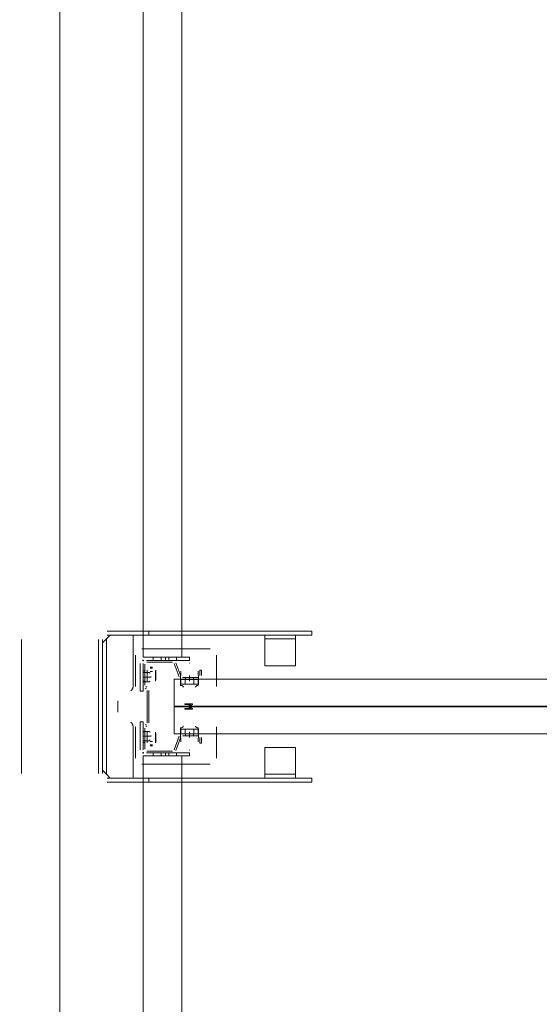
# Model space of a CAD drawing. Header units: millimetres. Extents: x -12989 to 357906, y -50379 to 30884.
# Tile 173 of 256: x 11864 to 12539, y 8204 to 9483. Entities that reach past the tile are written whole.
import ezdxf
from ezdxf.enums import TextEntityAlignment as Align

# ---------------------------------------------------------------- set-up
doc = ezdxf.new("R2010")
doc.units = ezdxf.units.MM
doc.header["$MEASUREMENT"] = 0
doc.linetypes.add('MITTE2', pattern=[112.5, 75, -12.5, 12.5, -12.5])
doc.layers.add('Nowe_A_WYM_ZEWNETRZNE', color=7, linetype='Continuous')
doc.layers.add('Nowe_Warstwa IFC.Import IFC', color=7, linetype='Continuous')
for name, color, linetype, lineweight in [('Nowe_A_WYM_ZEWNETRZNE_Nr_pióra__1', 7, 'Continuous', 13), ('Nowe_A_WYM_ZEWNETRZNE_Nr_pióra__45', 7, 'Continuous', 15), ('Nowe_A_WYM_ZEWNETRZNE_Nr_pióra__85', 7, 'Continuous', 13), ('Nowe_REGAŁY_Nr_pióra__18', 9, 'Continuous', 13), ('Nowe_Warstwa IFC.Import IFC_Nr_pióra__1', 7, 'Continuous', 13), ('Nowe_Warstwa IFC.Import IFC_Nr_pióra__4', 7, 'Continuous', 13)]:
    doc.layers.add(name, color=color, linetype=linetype, lineweight=lineweight)
doc.styles.add('STYL_AUTOMATYCZNY_2', font='arial.ttf')
doc.styles.add('STYL_AUTOMATYCZNY_3', font='arial.ttf')
doc.dimstyles.new('STYL_AUTOMATYCZNY__1', dxfattribs={"dimtxt": 139.999998, "dimasz": 71.25, "dimexe": 0.18, "dimexo": 0.0625, "dimgap": 0, "dimtad": 1, "dimtih": 1, "dimtoh": 1, "dimdec": 0, "dimlfac": 0.1, "dimzin": 0, "dimdsep": 46, "dimtxsty": 'STYL_AUTOMATYCZNY_3', "dimblk": 'ARROWHEAD_6', "dimblk1": 'ARROWHEAD_6', "dimblk2": 'ARROWHEAD_6', "dimcen": 0.09, "dimse1": 1, "dimse2": 1, "dimclrd": 7, "dimclre": 7, "dimclrt": 7, "dimadec": 0, "dimazin": 0, "dimtfac": 1, "dimtdec": 4, "dimtmove": 0, "dimatfit": 3, "dimfxl": 0, "dimtolj": 1, "dimtzin": 0, "dimarcsym": 0})
doc.dimstyles.new('STYL_AUTOMATYCZNY__2', dxfattribs={"dimtxt": 139.999998, "dimasz": 71.25, "dimexe": 0.18, "dimexo": 0.0625, "dimgap": 0, "dimtad": 1, "dimdec": 0, "dimlfac": 0.1, "dimzin": 0, "dimdsep": 46, "dimtxsty": 'STYL_AUTOMATYCZNY_3', "dimblk": 'ARROWHEAD_6', "dimblk1": 'ARROWHEAD_6', "dimblk2": 'ARROWHEAD_6', "dimcen": 0.09, "dimse1": 1, "dimse2": 1, "dimclrd": 7, "dimclre": 7, "dimclrt": 7, "dimadec": 0, "dimazin": 0, "dimtfac": 1, "dimtdec": 4, "dimtmove": 0, "dimatfit": 3, "dimfxl": 0, "dimtolj": 1, "dimtzin": 0, "dimarcsym": 0})

# ---------------------------------------------------------------- blocks, each defined once
blk = doc.blocks.new('Standardowy znacznik osi[102]_1', base_point=(11916.3, 17223.7))
at = {"layer": 'Nowe_Warstwa IFC.Import IFC_Nr_pióra__4', "color": 7, "linetype": 'Continuous', "lineweight": 13}
blk.add_line((11916.3, 17223.7), (11916.3, -2567.4), dxfattribs=at)
at = {"layer": 'Nowe_Warstwa IFC.Import IFC_Nr_pióra__1', "color": 7, "lineweight": 13, "style": 'STYL_AUTOMATYCZNY_2'}
for tag, p in [('AC_MarkerText_1_0', (11916.3, 17561.2)), ('AC_MarkerText_1_1', (11916.3, -2729.9))]:
    blk.add_attdef(tag, text='', height=175, rotation=360, dxfattribs=at).set_placement(p, align=Align.TOP_CENTER)
blk = doc.blocks.new('*D264')
at = {"layer": 'Nowe_A_WYM_ZEWNETRZNE_Nr_pióra__45', "color": 7, "linetype": 'Continuous', "lineweight": 15}
for p, q in [((5753.2, 15842.6), (5678.2, 15767.6)), ((36387.5, 15842.6), (36312.5, 15767.6))]:
    blk.add_line(p, q, dxfattribs=at)
at = {"layer": 'Nowe_A_WYM_ZEWNETRZNE_Nr_pióra__85', "color": 7, "linetype": 'Continuous', "lineweight": 13}
for p, q in [((5715.7, 15734.8), (5715.7, 15875.5)), ((36350, 15734.8), (36350, 15875.5)), ((5715.7, 15805.1), (36350, 15805.1))]:
    blk.add_line(p, q, dxfattribs=at)
at = {"layer": 'Nowe_A_WYM_ZEWNETRZNE_Nr_pióra__1', "color": 7, "lineweight": 13, "char_height": 140, "attachment_point": 7, "style": 'STYL_AUTOMATYCZNY_3'}
for s, insert in [('\\A1;{\\pql;\\fArial|b0|i0|c238|p0;\\W1.000000;3\xa0063}', (20685.9, 15833.1)), ('\\A1;{\\pql;\\fArial|b0|i0|c238|p0;\\W1.000000;15}', (36098.9, 15833.1))]:
    blk.add_mtext(s, dxfattribs=dict(at, insert=insert))
blk = doc.blocks.new('ARROWHEAD_6')
at = {"color": 0, "linetype": 'Continuous', "lineweight": 0}
for p, q in [((-0.5, -0.5), (0.5, 0.5)), ((0, 0), (-1, 0))]:
    blk.add_line(p, q, dxfattribs=at)
blk = doc.blocks.new('*D284')
at = {"layer": 'Nowe_A_WYM_ZEWNETRZNE_Nr_pióra__45', "color": 7, "linetype": 'Continuous', "lineweight": 15}
for p, q in [((5753.2, 13180.3), (5678.2, 13105.3)), ((36387.5, 13180.3), (36312.5, 13105.3))]:
    blk.add_line(p, q, dxfattribs=at)
at = {"layer": 'Nowe_A_WYM_ZEWNETRZNE_Nr_pióra__85', "color": 7, "linetype": 'Continuous', "lineweight": 13}
for p, q in [((5715.7, 13072.5), (5715.7, 13213.1)), ((36350, 13072.5), (36350, 13213.1)), ((5715.7, 13142.8), (36350, 13142.8))]:
    blk.add_line(p, q, dxfattribs=at)
at = {"layer": 'Nowe_A_WYM_ZEWNETRZNE_Nr_pióra__1', "color": 7, "lineweight": 13, "char_height": 140, "attachment_point": 7, "style": 'STYL_AUTOMATYCZNY_3'}
for s, insert in [('\\A1;{\\pql;\\fArial|b0|i0|c238|p0;\\W1.000000;3\xa0063}', (20685.9, 13170.8)), ('\\A1;{\\pql;\\fArial|b0|i0|c238|p0;\\W1.000000;15}', (36098.9, 13170.8))]:
    blk.add_mtext(s, dxfattribs=dict(at, insert=insert))
blk = doc.blocks.new('*D404')
at = {"layer": 'Nowe_A_WYM_ZEWNETRZNE_Nr_pióra__45', "color": 7, "linetype": 'Continuous', "lineweight": 15}
for p, q in [((1158.9, 14887.5), (1233.9, 14812.5)), ((1158.9, 7037.3), (1233.9, 6962.3))]:
    blk.add_line(p, q, dxfattribs=at)
at = {"layer": 'Nowe_A_WYM_ZEWNETRZNE_Nr_pióra__85', "color": 7, "linetype": 'Continuous', "lineweight": 13}
for p, q in [((1266.7, 14850), (1126.1, 14850)), ((1196.4, 6999.8), (1196.4, 14850)), ((1266.7, 6999.8), (1126.1, 6999.8))]:
    blk.add_line(p, q, dxfattribs=at)
at = {"layer": 'Nowe_A_WYM_ZEWNETRZNE_Nr_pióra__1', "color": 7, "lineweight": 13, "char_height": 140, "attachment_point": 7, "rotation": 90, "style": 'STYL_AUTOMATYCZNY_3'}
for s, insert in [('\\A1;{\\pql;\\fArial|b0|i0|c238|p0;\\W1.000000;15}', (1168.4, 14598.9)), ('\\A1;{\\pql;\\fArial|b0|i0|c238|p0;\\W1.000000;785}', (1168.4, 10658))]:
    blk.add_mtext(s, dxfattribs=dict(at, insert=insert))

msp = doc.modelspace()

# ---------------------------------------------------------------- linework, layer by layer
at = {"layer": 'Nowe_REGAŁY_Nr_pióra__18', "color": 9, "linetype": 'Continuous', "lineweight": 13}
for p, q in [((12024.7, 8655), (12024.7, 11347)), ((12074.7, 8655), (12074.7, 11347)), ((11977.7, 8689), (12243.7, 8689)), ((12031.7, 8689), (12031.7, 8684)), ((12243.7, 8684), (12243.7, 8689)), ((11866.7, 8504), (11866.7, 8678)), ((11966.7, 8504), (11966.7, 8678)), ((11971.7, 8504), (11971.7, 8678)), ((11973.7, 8676), (11971.7, 8674)), ((11973.7, 8676), (11976.7, 8679)), ((11981.7, 8684), (11976.7, 8679)), ((11976.7, 8679), (11976.7, 8503.2)), ((11977.7, 8684), (12243.7, 8684)), ((12011.7, 8684), (12011.7, 8618.5)), ((12182.5, 8682), (12182.5, 8684)), ((12182.5, 8682), (12182.5, 8679)), ((12222.5, 8679), (12182.5, 8679)), ((12182.5, 8673), (12182.5, 8679)), ((12222.5, 8684), (12222.5, 8682)), ((12222.5, 8679), (12222.5, 8682)), ((12222.5, 8679), (12222.5, 8673)), ((12111.7, 8666), (12022.7, 8666)), ((12111.7, 8666), (12022.7, 8666)), ((12182.5, 8647), (12182.5, 8673)), ((12222.5, 8673), (12222.5, 8647)), ((12014.7, 8658), (12014.7, 8617.1)), ((12014.7, 8658), (12014.7, 8617.1)), ((12023.8, 8651), (12025.6, 8651)), ((12023.8, 8651), (12025.6, 8651)), ((12024.7, 8655), (12084.7, 8655)), ((12024.7, 8650.1), (12024.7, 8651.9)), ((12024.7, 8650.1), (12024.7, 8651.9)), ((12084.7, 8651), (12028.7, 8651)), ((12062.5, 8651), (12029.4, 8651)), ((12062.5, 8651), (12029.4, 8651)), ((12029.4, 8648.7), (12062.5, 8648.7)), ((12029.4, 8648.7), (12062.5, 8648.7)), ((12037.7, 8651), (12037.7, 8655)), ((12047.7, 8651), (12047.7, 8655)), ((12053.7, 8651), (12053.7, 8655)), ((12057.7, 8651), (12057.7, 8655)), ((12067.7, 8651), (12067.7, 8655)), ((12084.7, 8651), (12084.7, 8655)), ((12119.7, 8617.1), (12119.7, 8658)), ((12119.7, 8617.1), (12119.7, 8658)), ((12020.7, 8611), (12020.7, 8647)), ((12024.7, 8647), (12024.7, 8611)), ((12024.7, 8646.2), (12024.7, 8619)), ((12024.7, 8646.2), (12024.7, 8619)), ((12026.9, 8637.5), (12024.7, 8637.5)), ((12026.9, 8637.5), (12024.7, 8637.5)), ((12026.9, 8619), (12026.9, 8646.2)), ((12026.9, 8619), (12026.9, 8646.2)), ((12029.6, 8638.1), (12029.6, 8625.9)), ((12029.6, 8638.1), (12029.6, 8625.9)), ((12029.7, 8633.7), (12029.7, 8637.9)), ((12029.7, 8633.7), (12029.7, 8637.9)), ((12036.8, 8642.1), (12033.6, 8642.1)), ((12036.8, 8642.1), (12033.6, 8642.1)), ((12036.7, 8640.7), (12033.7, 8640.7)), ((12036.7, 8640.7), (12033.7, 8640.7)), ((12036.7, 8636.5), (12033.7, 8636.5)), ((12036.7, 8636.5), (12033.7, 8636.5)), ((12040.7, 8637.9), (12040.7, 8633.7)), ((12040.7, 8637.9), (12040.7, 8633.7)), ((12040.8, 8625.9), (12040.8, 8638.1)), ((12040.8, 8625.9), (12040.8, 8638.1)), ((12064.9, 8647.1), (12071.3, 8629.6)), ((12064.9, 8647.1), (12071.3, 8629.6)), ((12073.4, 8630.4), (12067, 8647.9)), ((12073.4, 8630.4), (12067, 8647.9)), ((12073.5, 8637), (12073.2, 8626.2)), ((12073.5, 8637), (12073.2, 8626.2)), ((12084.9, 8647.5), (12084.4, 8647.5)), ((12084.9, 8647.5), (12084.4, 8647.5)), ((12096.2, 8626.2), (12095.8, 8637)), ((12096.2, 8626.2), (12095.8, 8637)), ((12098.2, 8638.5), (12098.2, 8631.2)), ((12100.4, 8638.5), (12098.2, 8638.5)), ((12098.2, 8638.5), (12098.2, 8631.2)), ((12100.4, 8638.5), (12098.2, 8638.5)), ((12100.4, 8631.2), (12100.4, 8638.5)), ((12100.4, 8631.2), (12100.4, 8638.5)), ((12182.5, 8647), (12182.5, 8644)), ((12222.5, 8644), (12182.5, 8644)), ((12222.5, 8644), (12222.5, 8647)), ((12024.6, 8629.2), (12033.5, 8629.2)), ((12024.7, 8635.3), (12032.2, 8635.3)), ((12024.7, 8624), (12026.9, 8624)), ((12024.7, 8624), (12026.9, 8624)), ((12024.7, 8623.5), (12026.9, 8623.5)), ((12024.7, 8623.5), (12026.9, 8623.5)), ((12024.7, 8623.2), (12032.2, 8623.2)), ((12029.6, 8625.9), (12029.7, 8625.9)), ((12029.6, 8625.9), (12029.7, 8625.9)), ((12029.7, 8633.7), (12029.7, 8627.1)), ((12029.7, 8633.7), (12029.7, 8627.1)), ((12029.7, 8624.3), (12029.7, 8627.1)), ((12029.7, 8624.3), (12029.7, 8627.1)), ((12029.7, 8625.9), (12029.7, 8624.2)), ((12029.7, 8625.9), (12029.7, 8624.2)), ((12029.7, 8624.2), (12029.7, 8624.2)), ((12029.7, 8624.2), (12029.7, 8624.2)), ((12033.6, 8634.3), (12032.2, 8635.3)), ((12032.2, 8623.2), (12033.6, 8624.2)), ((12034.5, 8629.9), (12034.5, 8628.6)), ((12040.7, 8627.1), (12040.7, 8633.7)), ((12040.7, 8627.1), (12040.7, 8633.7)), ((12040.7, 8624.3), (12040.7, 8627.1)), ((12040.7, 8624.3), (12040.7, 8627.1)), ((12040.7, 8624.2), (12040.7, 8625.9)), ((12040.7, 8625.9), (12040.8, 8625.9)), ((12040.7, 8624.2), (12040.7, 8625.9)), ((12040.7, 8625.9), (12040.8, 8625.9)), ((12040.7, 8624.3), (12040.7, 8624.2)), ((12040.7, 8624.3), (12040.7, 8624.2)), ((12040.7, 8624.2), (12040.7, 8624.2)), ((12040.7, 8624.2), (12040.7, 8624.2)), ((12073.2, 8626.2), (12073.2, 8626.2)), ((12073.2, 8626.2), (12073.2, 8619.7)), ((12073.2, 8626.2), (12073.2, 8626.2)), ((12073.2, 8626.2), (12073.2, 8619.7)), ((12073.3, 8626.2), (12073.3, 8620.5)), ((12073.3, 8626.2), (12073.7, 8626.2)), ((12073.3, 8626.2), (12073.3, 8620.5)), ((12073.3, 8626.2), (12073.7, 8626.2)), ((12084.6, 8626.2), (12073.7, 8626.2)), ((12084.6, 8626.2), (12073.7, 8626.2)), ((12095.7, 8628.7), (12075.7, 8628.7)), ((12095.7, 8628.7), (12075.7, 8628.7)), ((12075.7, 8626.5), (12095.7, 8626.5)), ((12075.7, 8626.5), (12095.7, 8626.5)), ((12079.2, 8626.2), (12079.2, 8620.2)), ((12079.2, 8626.2), (12079.2, 8620.2)), ((12079.5, 8626.5), (12079.5, 8628.7)), ((12079.5, 8626.5), (12079.5, 8628.7)), ((12084.6, 8626.2), (12084.7, 8626.2)), ((12084.6, 8626.2), (12084.7, 8626.2)), ((12095.6, 8626.2), (12084.7, 8626.2)), ((12095.6, 8626.2), (12084.7, 8626.2)), ((12089.8, 8626.5), (12089.8, 8628.7)), ((12089.8, 8626.5), (12089.8, 8628.7)), ((12090.2, 8626.2), (12090.2, 8620.2)), ((12090.2, 8626.2), (12090.2, 8620.2)), ((12095.6, 8626.2), (12096, 8626.2)), ((12095.6, 8626.2), (12096, 8626.2)), ((12096, 8620.5), (12096, 8626.2)), ((12096, 8620.5), (12096, 8626.2)), ((12096.2, 8619.7), (12096.2, 8626.2)), ((12096.2, 8626.2), (12096.2, 8626.2)), ((12096.2, 8619.7), (12096.2, 8626.2)), ((12096.2, 8626.2), (12096.2, 8626.2)), ((12020.7, 8611), (12024.7, 8611)), ((12027, 8614.9), (12028.4, 8614.1)), ((12027, 8614.9), (12028.4, 8614.1)), ((12029.5, 8616.1), (12028.2, 8616.9)), ((12029.5, 8616.1), (12028.2, 8616.9)), ((12029.7, 8612), (12029.7, 8570)), ((12029.7, 8612), (12029.7, 8570)), ((12031.9, 8570), (12031.9, 8612)), ((12031.9, 8570), (12031.9, 8612)), ((12073.2, 8618.6), (12073.2, 8622)), ((12073.2, 8618.6), (12073.2, 8622)), ((12073.3, 8620.2), (12073.7, 8620.2)), ((12073.3, 8620.2), (12073.7, 8620.2)), ((12073.7, 8620.2), (12084.6, 8620.2)), ((12073.7, 8620.2), (12084.6, 8620.2)), ((12084.6, 8620.2), (12084.7, 8620.2)), ((12084.6, 8620.2), (12084.7, 8620.2)), ((12084.7, 8620.2), (12095.6, 8620.2)), ((12084.7, 8620.2), (12095.6, 8620.2)), ((12095.6, 8620.2), (12096, 8620.2)), ((12095.6, 8620.2), (12096, 8620.2)), ((12096.1, 8622), (12096.1, 8618.6)), ((12096.1, 8622), (12096.1, 8618.6)), ((11991.7, 8598.6), (11991.7, 8583.6)), ((12088.2, 8594.5), (12079.2, 8594.5)), ((12088.2, 8594.5), (12079.2, 8594.5)), ((12079.2, 8593.5), (12086.5, 8593.5)), ((12079.2, 8593.5), (12086.5, 8593.5)), ((12086.5, 8588.5), (12079.2, 8588.5)), ((12086.5, 8588.5), (12079.2, 8588.5)), ((12079.2, 8587.5), (12088.2, 8587.5)), ((12079.2, 8587.5), (12088.2, 8587.5)), ((12086.5, 8593.5), (12083.5, 8591.5)), ((12086.5, 8593.5), (12083.5, 8591.5)), ((12083.5, 8590.5), (12086.5, 8588.5)), ((12083.5, 8590.5), (12086.5, 8588.5)), ((12084.6, 8591), (12088.4, 8593.6)), ((12084.6, 8591), (12088.4, 8593.6)), ((12088.4, 8588.4), (12084.6, 8591)), ((12088.4, 8588.4), (12084.6, 8591)), ((12011.7, 8563.6), (12011.7, 8498.2)), ((12014.7, 8564.8), (12014.7, 8524)), ((12014.7, 8564.8), (12014.7, 8524)), ((12020.7, 8571), (12024.7, 8571)), ((12020.7, 8571), (12020.7, 8535)), ((12024.7, 8535), (12024.7, 8571)), ((12024.7, 8562.9), (12024.7, 8535.7)), ((12024.7, 8562.9), (12024.7, 8535.7)), ((12024.7, 8558.8), (12032.2, 8558.8)), ((12026.9, 8535.7), (12026.9, 8562.9)), ((12026.9, 8535.7), (12026.9, 8562.9)), ((12028.4, 8567.9), (12027, 8567.1)), ((12028.4, 8567.9), (12027, 8567.1)), ((12028.2, 8565.1), (12029.5, 8565.9)), ((12028.2, 8565.1), (12029.5, 8565.9)), ((12032.2, 8558.8), (12033.6, 8557.8)), ((12073.2, 8560), (12073.2, 8563.4)), ((12073.2, 8560), (12073.2, 8563.4)), ((12073.2, 8562.2), (12073.2, 8555.7)), ((12073.2, 8562.2), (12073.2, 8555.7)), ((12073.3, 8561.7), (12073.7, 8561.7)), ((12073.3, 8561.7), (12073.7, 8561.7)), ((12073.3, 8561.5), (12073.3, 8555.7)), ((12073.3, 8561.5), (12073.3, 8555.7)), ((12084.6, 8561.7), (12073.7, 8561.7)), ((12084.6, 8561.7), (12073.7, 8561.7)), ((12079.2, 8555.7), (12079.2, 8561.7)), ((12079.2, 8555.7), (12079.2, 8561.7)), ((12084.6, 8561.7), (12084.7, 8561.7)), ((12084.6, 8561.7), (12084.7, 8561.7)), ((12095.6, 8561.7), (12084.7, 8561.7)), ((12095.6, 8561.7), (12084.7, 8561.7)), ((12090.2, 8555.7), (12090.2, 8561.7)), ((12090.2, 8555.7), (12090.2, 8561.7)), ((12095.6, 8561.7), (12096, 8561.7)), ((12095.6, 8561.7), (12096, 8561.7)), ((12096, 8561.7), (12096, 8555.7)), ((12096, 8561.7), (12096, 8555.7)), ((12096.2, 8555.7), (12096.2, 8562.2)), ((12096.2, 8555.7), (12096.2, 8562.2)), ((12119.7, 8524), (12119.7, 8564.8)), ((12119.7, 8524), (12119.7, 8564.8)), ((12024.6, 8552.7), (12033.5, 8552.7)), ((12026.9, 8558.5), (12024.7, 8558.5)), ((12026.9, 8558.5), (12024.7, 8558.5)), ((12026.9, 8558), (12024.7, 8558)), ((12026.9, 8558), (12024.7, 8558)), ((12024.7, 8546.7), (12032.2, 8546.7)), ((12029.7, 8556.1), (12029.6, 8556.1)), ((12029.6, 8556.1), (12029.6, 8543.9)), ((12029.7, 8556.1), (12029.6, 8556.1)), ((12029.6, 8556.1), (12029.6, 8543.9)), ((12029.7, 8557.7), (12029.7, 8556.1)), ((12029.7, 8557.7), (12029.7, 8557.7)), ((12029.7, 8557.7), (12029.7, 8554.9)), ((12029.7, 8557.7), (12029.7, 8557.7)), ((12029.7, 8557.7), (12029.7, 8556.1)), ((12029.7, 8557.7), (12029.7, 8557.7)), ((12029.7, 8557.7), (12029.7, 8554.9)), ((12029.7, 8557.7), (12029.7, 8557.7)), ((12029.7, 8548.3), (12029.7, 8554.9)), ((12029.7, 8548.3), (12029.7, 8554.9)), ((12029.7, 8544.1), (12029.7, 8548.3)), ((12029.7, 8544.1), (12029.7, 8548.3)), ((12033.6, 8547.7), (12032.2, 8546.7)), ((12034.5, 8552.1), (12034.5, 8553.4)), ((12040.7, 8556.1), (12040.7, 8557.7)), ((12040.7, 8557.7), (12040.7, 8557.7)), ((12040.7, 8557.7), (12040.7, 8554.9)), ((12040.7, 8557.7), (12040.7, 8557.7)), ((12040.7, 8556.1), (12040.7, 8557.7)), ((12040.7, 8557.7), (12040.7, 8557.7)), ((12040.7, 8557.7), (12040.7, 8554.9)), ((12040.7, 8557.7), (12040.7, 8557.7)), ((12040.8, 8556.1), (12040.7, 8556.1)), ((12040.8, 8556.1), (12040.7, 8556.1)), ((12040.7, 8554.9), (12040.7, 8548.3)), ((12040.7, 8554.9), (12040.7, 8548.3)), ((12040.7, 8548.3), (12040.7, 8544.1)), ((12040.7, 8548.3), (12040.7, 8544.1)), ((12040.8, 8543.9), (12040.8, 8556.1)), ((12040.8, 8543.9), (12040.8, 8556.1)), ((12071.3, 8552.4), (12064.9, 8534.9)), ((12071.3, 8552.4), (12064.9, 8534.9)), ((12067, 8534.1), (12073.4, 8551.6)), ((12067, 8534.1), (12073.4, 8551.6)), ((12073.2, 8555.7), (12073.2, 8555.7)), ((12073.2, 8555.7), (12073.5, 8545)), ((12073.2, 8555.7), (12073.2, 8555.7)), ((12073.2, 8555.7), (12073.5, 8545)), ((12073.3, 8555.7), (12073.7, 8555.7)), ((12073.3, 8555.7), (12073.7, 8555.7)), ((12073.7, 8555.7), (12084.6, 8555.7)), ((12073.7, 8555.7), (12084.6, 8555.7)), ((12095.7, 8555.5), (12075.7, 8555.5)), ((12095.7, 8555.5), (12075.7, 8555.5)), ((12075.7, 8553.2), (12095.7, 8553.2)), ((12075.7, 8553.2), (12095.7, 8553.2)), ((12079.5, 8553.2), (12079.5, 8555.5)), ((12079.5, 8553.2), (12079.5, 8555.5)), ((12084.6, 8555.7), (12084.7, 8555.7)), ((12084.6, 8555.7), (12084.7, 8555.7)), ((12084.7, 8555.7), (12095.6, 8555.7)), ((12084.7, 8555.7), (12095.6, 8555.7)), ((12089.8, 8553.2), (12089.8, 8555.5)), ((12089.8, 8553.2), (12089.8, 8555.5)), ((12095.6, 8555.7), (12096, 8555.7)), ((12095.6, 8555.7), (12096, 8555.7)), ((12095.8, 8545), (12096.2, 8555.7)), ((12095.8, 8545), (12096.2, 8555.7)), ((12096.2, 8555.7), (12096.2, 8555.7)), ((12096.2, 8555.7), (12096.2, 8555.7)), ((12098.2, 8550.7), (12098.2, 8543.5)), ((12098.2, 8550.7), (12098.2, 8543.5)), ((12100.4, 8543.5), (12100.4, 8550.7)), ((12100.4, 8543.5), (12100.4, 8550.7)), ((12024.7, 8544.5), (12026.9, 8544.5)), ((12024.7, 8544.5), (12026.9, 8544.5)), ((12062.5, 8533.2), (12029.4, 8533.2)), ((12062.5, 8533.2), (12029.4, 8533.2)), ((12033.6, 8539.9), (12036.8, 8539.9)), ((12033.6, 8539.9), (12036.8, 8539.9)), ((12036.7, 8545.5), (12033.7, 8545.5)), ((12036.7, 8545.5), (12033.7, 8545.5)), ((12036.7, 8541.2), (12033.7, 8541.2)), ((12036.7, 8541.2), (12033.7, 8541.2)), ((12084.4, 8534.4), (12084.9, 8534.4)), ((12084.4, 8534.4), (12084.9, 8534.4)), ((12098.2, 8543.5), (12100.4, 8543.5)), ((12098.2, 8543.5), (12100.4, 8543.5)), ((12182.5, 8538), (12182.5, 8535)), ((12182.5, 8538), (12222.5, 8538)), ((12182.5, 8509), (12182.5, 8535)), ((12222.5, 8535), (12222.5, 8538)), ((12222.5, 8535), (12222.5, 8509)), ((12023.8, 8531), (12025.6, 8531)), ((12023.8, 8531), (12025.6, 8531)), ((12024.7, 8530.1), (12024.7, 8531.9)), ((12024.7, 8530.1), (12024.7, 8531.9)), ((12024.7, 8527), (12084.7, 8527)), ((12024.7, 5835), (12024.7, 8527)), ((12084.7, 8531), (12028.7, 8531)), ((12029.4, 8531), (12062.5, 8531)), ((12029.4, 8531), (12062.5, 8531)), ((12037.7, 8531), (12037.7, 8527)), ((12047.7, 8531), (12047.7, 8527)), ((12053.7, 8531), (12053.7, 8527)), ((12057.7, 8531), (12057.7, 8527)), ((12067.7, 8531), (12067.7, 8527)), ((12074.7, 5835), (12074.7, 8527)), ((12084.7, 8531), (12084.7, 8527)), ((11971.7, 8508.2), (11973.7, 8506.2)), ((12022.7, 8516), (12111.7, 8516)), ((12022.7, 8516), (12111.7, 8516)), ((12182.5, 8503), (12182.5, 8509)), ((12222.5, 8509), (12222.5, 8503)), ((11976.7, 8503.2), (11973.7, 8506.2)), ((11976.7, 8503.2), (11981.7, 8498.2)), ((12243.7, 8498), (11977.7, 8498)), ((11982.7, 8498.2), (11981.7, 8498.2)), ((12008.7, 8498.2), (11982.7, 8498.2)), ((12008.7, 8498.2), (12011.7, 8498.2)), ((12031.7, 8498), (12031.7, 8493)), ((12182.5, 8503), (12182.5, 8500)), ((12182.5, 8503), (12222.5, 8503)), ((12182.5, 8498), (12182.5, 8500)), ((12222.5, 8500), (12222.5, 8503)), ((12222.5, 8500), (12222.5, 8498)), ((12243.7, 8498), (12243.7, 8493)), ((11977.7, 8493), (12243.7, 8493))]:
    msp.add_line(p, q, dxfattribs=at)
at = {"layer": 'Nowe_REGAŁY_Nr_pióra__18', "color": 9, "linetype": 'MITTE2', "lineweight": 13}
for p, q in [((12084.7, 8624), (12084.7, 8631.2)), ((12084.7, 8624), (12084.7, 8631.2)), ((12084.7, 8550.7), (12084.7, 8558)), ((12084.7, 8550.7), (12084.7, 8558))]:
    msp.add_line(p, q, dxfattribs=at)
at = {"layer": 'Nowe_REGAŁY_Nr_pióra__18', "color": 9, "linetype": 'Continuous', "lineweight": 13}
for points in [[(13084.7, 8591.5), (13084.7, 8626.5), (12064.7, 8626.5), (12064.7, 8591.5)], [(13084.7, 8591.5), (13084.7, 8626.5), (12064.7, 8626.5), (12064.7, 8591.5)], [(13084.7, 8555.5), (13084.7, 8590.5), (12064.7, 8590.5), (12064.7, 8555.5)], [(13084.7, 8555.5), (13084.7, 8590.5), (12064.7, 8590.5), (12064.7, 8555.5)]]:
    msp.add_lwpolyline(points, close=True, dxfattribs=at)
at = {"layer": 'Nowe_REGAŁY_Nr_pióra__18', "color": 9, "linetype": 'Continuous', "lineweight": 13, "flags": 128}
for points in [[(12073.3, 8626.2), (12073.3, 8626.2), (12073.3, 8626.2), (12073.3, 8626.1), (12073.3, 8626.1), (12073.3, 8626), (12073.3, 8625.9), (12073.3, 8625.7), (12073.3, 8625.6), (12073.3, 8625.5), (12073.2, 8625.3), (12073.2, 8625.1), (12073.2, 8624.9), (12073.2, 8624.7), (12073.2, 8624.5), (12073.2, 8624.3), (12073.2, 8624), (12073.2, 8623.8), (12073.2, 8623.5), (12073.2, 8623.2), (12073.2, 8623), (12073.2, 8622.7), (12073.2, 8622.3), (12073.2, 8622)], [(12073.3, 8626.2), (12073.3, 8626.2), (12073.3, 8626.2), (12073.3, 8626.1), (12073.3, 8626.1), (12073.3, 8626), (12073.3, 8625.9), (12073.3, 8625.7), (12073.3, 8625.6), (12073.3, 8625.5), (12073.2, 8625.3), (12073.2, 8625.1), (12073.2, 8624.9), (12073.2, 8624.7), (12073.2, 8624.5), (12073.2, 8624.3), (12073.2, 8624), (12073.2, 8623.8), (12073.2, 8623.5), (12073.2, 8623.2), (12073.2, 8623), (12073.2, 8622.7), (12073.2, 8622.3), (12073.2, 8622)], [(12096, 8626.2), (12096, 8626.2), (12096, 8626.2), (12096, 8626.1), (12096.1, 8626.1), (12096.1, 8626), (12096.1, 8625.9), (12096.1, 8625.7), (12096.1, 8625.6), (12096.1, 8625.5), (12096.1, 8625.3), (12096.1, 8625.1), (12096.1, 8624.9), (12096.1, 8624.7), (12096.1, 8624.5), (12096.1, 8624.3), (12096.1, 8624), (12096.1, 8623.8), (12096.1, 8623.5), (12096.1, 8623.2), (12096.1, 8622.9), (12096.1, 8622.6), (12096.1, 8622.3), (12096.1, 8622)], [(12096, 8626.2), (12096, 8626.2), (12096, 8626.2), (12096, 8626.1), (12096.1, 8626.1), (12096.1, 8626), (12096.1, 8625.9), (12096.1, 8625.7), (12096.1, 8625.6), (12096.1, 8625.5), (12096.1, 8625.3), (12096.1, 8625.1), (12096.1, 8624.9), (12096.1, 8624.7), (12096.1, 8624.5), (12096.1, 8624.3), (12096.1, 8624), (12096.1, 8623.8), (12096.1, 8623.5), (12096.1, 8623.2), (12096.1, 8622.9), (12096.1, 8622.6), (12096.1, 8622.3), (12096.1, 8622)], [(12011.7, 8618.6), (12011.7, 8618.3), (12011.6, 8618), (12011.6, 8617.7), (12011.6, 8617.3), (12011.5, 8617), (12011.5, 8616.7), (12011.4, 8616.4), (12011.3, 8616.1), (12011.3, 8615.8), (12011.2, 8615.4), (12011, 8615.1), (12010.9, 8614.8), (12010.8, 8614.5), (12010.7, 8614.2), (12010.5, 8613.9), (12010.3, 8613.6), (12010.2, 8613.3), (12010, 8613), (12009.8, 8612.8), (12009.6, 8612.5), (12009.4, 8612.2), (12009.1, 8612), (12008.9, 8611.7), (12008.7, 8611.4)], [(12073.2, 8618.6), (12073.2, 8618.7), (12073.2, 8618.8), (12073.2, 8618.9), (12073.2, 8619), (12073.2, 8619.2), (12073.2, 8619.3), (12073.2, 8619.4), (12073.2, 8619.5), (12073.2, 8619.6), (12073.2, 8619.6), (12073.2, 8619.7), (12073.2, 8619.8), (12073.2, 8619.9), (12073.3, 8619.9), (12073.3, 8620), (12073.3, 8620), (12073.3, 8620.1), (12073.3, 8620.1), (12073.3, 8620.2), (12073.3, 8620.2), (12073.3, 8620.2), (12073.3, 8620.2), (12073.3, 8620.2)], [(12073.2, 8618.6), (12073.2, 8618.7), (12073.2, 8618.8), (12073.2, 8618.9), (12073.2, 8619), (12073.2, 8619.2), (12073.2, 8619.3), (12073.2, 8619.4), (12073.2, 8619.5), (12073.2, 8619.6), (12073.2, 8619.6), (12073.2, 8619.7), (12073.2, 8619.8), (12073.2, 8619.9), (12073.3, 8619.9), (12073.3, 8620), (12073.3, 8620), (12073.3, 8620.1), (12073.3, 8620.1), (12073.3, 8620.2), (12073.3, 8620.2), (12073.3, 8620.2), (12073.3, 8620.2), (12073.3, 8620.2)], [(12076.7, 8616.2), (12076.7, 8616.4), (12076.6, 8616.6), (12076.6, 8616.7), (12076.5, 8616.9), (12076.5, 8617), (12076.4, 8617.2), (12076.3, 8617.3), (12076.2, 8617.5), (12076.1, 8617.6), (12075.9, 8617.7), (12075.8, 8617.8), (12075.7, 8617.9), (12075.5, 8618), (12075.3, 8618.1), (12075.1, 8618.2), (12074.9, 8618.3), (12074.7, 8618.3), (12074.5, 8618.4), (12074.3, 8618.4), (12074.1, 8618.5), (12073.9, 8618.5), (12073.6, 8618.5), (12073.4, 8618.6), (12073.2, 8618.6)], [(12076.7, 8616.2), (12076.7, 8616.4), (12076.6, 8616.6), (12076.6, 8616.7), (12076.5, 8616.9), (12076.5, 8617), (12076.4, 8617.2), (12076.3, 8617.3), (12076.2, 8617.5), (12076.1, 8617.6), (12075.9, 8617.7), (12075.8, 8617.8), (12075.7, 8617.9), (12075.5, 8618), (12075.3, 8618.1), (12075.1, 8618.2), (12074.9, 8618.3), (12074.7, 8618.3), (12074.5, 8618.4), (12074.3, 8618.4), (12074.1, 8618.5), (12073.9, 8618.5), (12073.6, 8618.5), (12073.4, 8618.6), (12073.2, 8618.6)], [(12096.1, 8618.6), (12095.9, 8618.5), (12095.7, 8618.5), (12095.5, 8618.5), (12095.2, 8618.5), (12095, 8618.4), (12094.8, 8618.4), (12094.6, 8618.3), (12094.4, 8618.3), (12094.2, 8618.2), (12094, 8618.1), (12093.9, 8618), (12093.7, 8617.9), (12093.5, 8617.8), (12093.4, 8617.7), (12093.3, 8617.6), (12093.1, 8617.5), (12093, 8617.3), (12092.9, 8617.2), (12092.9, 8617), (12092.8, 8616.9), (12092.7, 8616.7), (12092.7, 8616.6), (12092.7, 8616.4), (12092.7, 8616.2)], [(12096.1, 8618.6), (12095.9, 8618.5), (12095.7, 8618.5), (12095.5, 8618.5), (12095.2, 8618.5), (12095, 8618.4), (12094.8, 8618.4), (12094.6, 8618.3), (12094.4, 8618.3), (12094.2, 8618.2), (12094, 8618.1), (12093.9, 8618), (12093.7, 8617.9), (12093.5, 8617.8), (12093.4, 8617.7), (12093.3, 8617.6), (12093.1, 8617.5), (12093, 8617.3), (12092.9, 8617.2), (12092.9, 8617), (12092.8, 8616.9), (12092.7, 8616.7), (12092.7, 8616.6), (12092.7, 8616.4), (12092.7, 8616.2)], [(12096.1, 8618.6), (12096.1, 8618.7), (12096.1, 8618.8), (12096.1, 8618.9), (12096.1, 8619), (12096.1, 8619.2), (12096.1, 8619.3), (12096.1, 8619.4), (12096.1, 8619.5), (12096.1, 8619.6), (12096.1, 8619.6), (12096.1, 8619.7), (12096.1, 8619.8), (12096.1, 8619.9), (12096.1, 8619.9), (12096.1, 8620), (12096.1, 8620), (12096.1, 8620.1), (12096.1, 8620.1), (12096.1, 8620.2), (12096, 8620.2), (12096, 8620.2), (12096, 8620.2), (12096, 8620.2)], [(12096.1, 8618.6), (12096.1, 8618.7), (12096.1, 8618.8), (12096.1, 8618.9), (12096.1, 8619), (12096.1, 8619.2), (12096.1, 8619.3), (12096.1, 8619.4), (12096.1, 8619.5), (12096.1, 8619.6), (12096.1, 8619.6), (12096.1, 8619.7), (12096.1, 8619.8), (12096.1, 8619.9), (12096.1, 8619.9), (12096.1, 8620), (12096.1, 8620), (12096.1, 8620.1), (12096.1, 8620.1), (12096.1, 8620.2), (12096, 8620.2), (12096, 8620.2), (12096, 8620.2), (12096, 8620.2)], [(12079.2, 8594.5), (12079.1, 8594.5), (12079.1, 8594.5), (12079.1, 8594.5), (12079, 8594.5), (12079, 8594.5), (12078.9, 8594.5), (12078.9, 8594.4), (12078.9, 8594.4), (12078.9, 8594.4), (12078.8, 8594.4), (12078.8, 8594.4), (12078.8, 8594.4), (12078.8, 8594.3), (12078.8, 8594.3), (12078.7, 8594.3), (12078.7, 8594.3), (12078.7, 8594.2), (12078.7, 8594.2), (12078.7, 8594.2), (12078.7, 8594.1), (12078.7, 8594.1), (12078.7, 8594.1), (12078.7, 8594), (12078.7, 8594)], [(12079.2, 8594.5), (12079.1, 8594.5), (12079.1, 8594.5), (12079.1, 8594.5), (12079, 8594.5), (12079, 8594.5), (12078.9, 8594.5), (12078.9, 8594.4), (12078.9, 8594.4), (12078.9, 8594.4), (12078.8, 8594.4), (12078.8, 8594.4), (12078.8, 8594.4), (12078.8, 8594.3), (12078.8, 8594.3), (12078.7, 8594.3), (12078.7, 8594.3), (12078.7, 8594.2), (12078.7, 8594.2), (12078.7, 8594.2), (12078.7, 8594.1), (12078.7, 8594.1), (12078.7, 8594.1), (12078.7, 8594), (12078.7, 8594)], [(12078.7, 8594), (12078.7, 8593.9), (12078.7, 8593.9), (12078.7, 8593.9), (12078.7, 8593.8), (12078.7, 8593.8), (12078.7, 8593.8), (12078.7, 8593.7), (12078.7, 8593.7), (12078.7, 8593.7), (12078.8, 8593.7), (12078.8, 8593.6), (12078.8, 8593.6), (12078.8, 8593.6), (12078.8, 8593.6), (12078.9, 8593.6), (12078.9, 8593.5), (12078.9, 8593.5), (12078.9, 8593.5), (12079, 8593.5), (12079, 8593.5), (12079.1, 8593.5), (12079.1, 8593.5), (12079.1, 8593.5), (12079.2, 8593.5)], [(12078.7, 8594), (12078.7, 8593.9), (12078.7, 8593.9), (12078.7, 8593.9), (12078.7, 8593.8), (12078.7, 8593.8), (12078.7, 8593.8), (12078.7, 8593.7), (12078.7, 8593.7), (12078.7, 8593.7), (12078.8, 8593.7), (12078.8, 8593.6), (12078.8, 8593.6), (12078.8, 8593.6), (12078.8, 8593.6), (12078.9, 8593.6), (12078.9, 8593.5), (12078.9, 8593.5), (12078.9, 8593.5), (12079, 8593.5), (12079, 8593.5), (12079.1, 8593.5), (12079.1, 8593.5), (12079.1, 8593.5), (12079.2, 8593.5)], [(12079.2, 8588.5), (12079.1, 8588.5), (12079.1, 8588.5), (12079.1, 8588.5), (12079, 8588.5), (12079, 8588.5), (12078.9, 8588.5), (12078.9, 8588.5), (12078.9, 8588.4), (12078.9, 8588.4), (12078.8, 8588.4), (12078.8, 8588.4), (12078.8, 8588.4), (12078.8, 8588.3), (12078.8, 8588.3), (12078.7, 8588.3), (12078.7, 8588.3), (12078.7, 8588.2), (12078.7, 8588.2), (12078.7, 8588.2), (12078.7, 8588.1), (12078.7, 8588.1), (12078.7, 8588.1), (12078.7, 8588), (12078.7, 8588)], [(12079.2, 8588.5), (12079.1, 8588.5), (12079.1, 8588.5), (12079.1, 8588.5), (12079, 8588.5), (12079, 8588.5), (12078.9, 8588.5), (12078.9, 8588.5), (12078.9, 8588.4), (12078.9, 8588.4), (12078.8, 8588.4), (12078.8, 8588.4), (12078.8, 8588.4), (12078.8, 8588.3), (12078.8, 8588.3), (12078.7, 8588.3), (12078.7, 8588.3), (12078.7, 8588.2), (12078.7, 8588.2), (12078.7, 8588.2), (12078.7, 8588.1), (12078.7, 8588.1), (12078.7, 8588.1), (12078.7, 8588), (12078.7, 8588)], [(12078.7, 8588), (12078.7, 8588), (12078.7, 8587.9), (12078.7, 8587.9), (12078.7, 8587.8), (12078.7, 8587.8), (12078.7, 8587.8), (12078.7, 8587.7), (12078.7, 8587.7), (12078.7, 8587.7), (12078.8, 8587.7), (12078.8, 8587.6), (12078.8, 8587.6), (12078.8, 8587.6), (12078.8, 8587.6), (12078.9, 8587.6), (12078.9, 8587.5), (12078.9, 8587.5), (12078.9, 8587.5), (12079, 8587.5), (12079, 8587.5), (12079.1, 8587.5), (12079.1, 8587.5), (12079.1, 8587.5), (12079.2, 8587.5)], [(12078.7, 8588), (12078.7, 8588), (12078.7, 8587.9), (12078.7, 8587.9), (12078.7, 8587.8), (12078.7, 8587.8), (12078.7, 8587.8), (12078.7, 8587.7), (12078.7, 8587.7), (12078.7, 8587.7), (12078.8, 8587.7), (12078.8, 8587.6), (12078.8, 8587.6), (12078.8, 8587.6), (12078.8, 8587.6), (12078.9, 8587.6), (12078.9, 8587.5), (12078.9, 8587.5), (12078.9, 8587.5), (12079, 8587.5), (12079, 8587.5), (12079.1, 8587.5), (12079.1, 8587.5), (12079.1, 8587.5), (12079.2, 8587.5)], [(12083.5, 8591.5), (12083.4, 8591.4), (12083.4, 8591.4), (12083.4, 8591.4), (12083.4, 8591.4), (12083.4, 8591.4), (12083.3, 8591.3), (12083.3, 8591.3), (12083.3, 8591.3), (12083.3, 8591.3), (12083.3, 8591.3), (12083.3, 8591.3), (12083.2, 8591.2), (12083.2, 8591.2), (12083.2, 8591.2), (12083.2, 8591.2), (12083.2, 8591.2), (12083.2, 8591.1), (12083.2, 8591.1), (12083.2, 8591.1), (12083.2, 8591.1), (12083.2, 8591.1), (12083.2, 8591), (12083.2, 8591), (12083.2, 8591)], [(12083.5, 8591.5), (12083.4, 8591.4), (12083.4, 8591.4), (12083.4, 8591.4), (12083.4, 8591.4), (12083.4, 8591.4), (12083.3, 8591.3), (12083.3, 8591.3), (12083.3, 8591.3), (12083.3, 8591.3), (12083.3, 8591.3), (12083.3, 8591.3), (12083.2, 8591.2), (12083.2, 8591.2), (12083.2, 8591.2), (12083.2, 8591.2), (12083.2, 8591.2), (12083.2, 8591.1), (12083.2, 8591.1), (12083.2, 8591.1), (12083.2, 8591.1), (12083.2, 8591.1), (12083.2, 8591), (12083.2, 8591), (12083.2, 8591)], [(12083.2, 8591), (12083.2, 8591), (12083.2, 8590.9), (12083.2, 8590.9), (12083.2, 8590.9), (12083.2, 8590.9), (12083.2, 8590.9), (12083.2, 8590.8), (12083.2, 8590.8), (12083.2, 8590.8), (12083.2, 8590.8), (12083.2, 8590.8), (12083.2, 8590.7), (12083.3, 8590.7), (12083.3, 8590.7), (12083.3, 8590.7), (12083.3, 8590.7), (12083.3, 8590.6), (12083.3, 8590.6), (12083.4, 8590.6), (12083.4, 8590.6), (12083.4, 8590.6), (12083.4, 8590.6), (12083.4, 8590.5), (12083.5, 8590.5)], [(12083.2, 8591), (12083.2, 8591), (12083.2, 8590.9), (12083.2, 8590.9), (12083.2, 8590.9), (12083.2, 8590.9), (12083.2, 8590.9), (12083.2, 8590.8), (12083.2, 8590.8), (12083.2, 8590.8), (12083.2, 8590.8), (12083.2, 8590.8), (12083.2, 8590.7), (12083.3, 8590.7), (12083.3, 8590.7), (12083.3, 8590.7), (12083.3, 8590.7), (12083.3, 8590.6), (12083.3, 8590.6), (12083.4, 8590.6), (12083.4, 8590.6), (12083.4, 8590.6), (12083.4, 8590.6), (12083.4, 8590.5), (12083.5, 8590.5)], [(12088.7, 8594), (12088.7, 8594), (12088.7, 8594.1), (12088.7, 8594.1), (12088.7, 8594.1), (12088.6, 8594.2), (12088.6, 8594.2), (12088.6, 8594.2), (12088.6, 8594.3), (12088.6, 8594.3), (12088.6, 8594.3), (12088.6, 8594.3), (12088.5, 8594.4), (12088.5, 8594.4), (12088.5, 8594.4), (12088.5, 8594.4), (12088.4, 8594.4), (12088.4, 8594.4), (12088.4, 8594.5), (12088.4, 8594.5), (12088.3, 8594.5), (12088.3, 8594.5), (12088.2, 8594.5), (12088.2, 8594.5), (12088.2, 8594.5)], [(12088.7, 8594), (12088.7, 8594), (12088.7, 8594.1), (12088.7, 8594.1), (12088.7, 8594.1), (12088.6, 8594.2), (12088.6, 8594.2), (12088.6, 8594.2), (12088.6, 8594.3), (12088.6, 8594.3), (12088.6, 8594.3), (12088.6, 8594.3), (12088.5, 8594.4), (12088.5, 8594.4), (12088.5, 8594.4), (12088.5, 8594.4), (12088.4, 8594.4), (12088.4, 8594.4), (12088.4, 8594.5), (12088.4, 8594.5), (12088.3, 8594.5), (12088.3, 8594.5), (12088.2, 8594.5), (12088.2, 8594.5), (12088.2, 8594.5)], [(12088.2, 8587.5), (12088.2, 8587.5), (12088.2, 8587.5), (12088.3, 8587.5), (12088.3, 8587.5), (12088.4, 8587.5), (12088.4, 8587.5), (12088.4, 8587.5), (12088.4, 8587.5), (12088.5, 8587.6), (12088.5, 8587.6), (12088.5, 8587.6), (12088.5, 8587.6), (12088.6, 8587.6), (12088.6, 8587.7), (12088.6, 8587.7), (12088.6, 8587.7), (12088.6, 8587.7), (12088.6, 8587.8), (12088.6, 8587.8), (12088.7, 8587.8), (12088.7, 8587.9), (12088.7, 8587.9), (12088.7, 8588), (12088.7, 8588)], [(12088.2, 8587.5), (12088.2, 8587.5), (12088.2, 8587.5), (12088.3, 8587.5), (12088.3, 8587.5), (12088.4, 8587.5), (12088.4, 8587.5), (12088.4, 8587.5), (12088.4, 8587.5), (12088.5, 8587.6), (12088.5, 8587.6), (12088.5, 8587.6), (12088.5, 8587.6), (12088.6, 8587.6), (12088.6, 8587.7), (12088.6, 8587.7), (12088.6, 8587.7), (12088.6, 8587.7), (12088.6, 8587.8), (12088.6, 8587.8), (12088.7, 8587.8), (12088.7, 8587.9), (12088.7, 8587.9), (12088.7, 8588), (12088.7, 8588)], [(12088.4, 8593.6), (12088.5, 8593.6), (12088.5, 8593.6), (12088.5, 8593.6), (12088.5, 8593.6), (12088.5, 8593.6), (12088.5, 8593.6), (12088.6, 8593.7), (12088.6, 8593.7), (12088.6, 8593.7), (12088.6, 8593.7), (12088.6, 8593.7), (12088.6, 8593.7), (12088.6, 8593.8), (12088.6, 8593.8), (12088.6, 8593.8), (12088.6, 8593.8), (12088.6, 8593.8), (12088.7, 8593.9), (12088.7, 8593.9), (12088.7, 8593.9), (12088.7, 8593.9), (12088.7, 8593.9), (12088.7, 8594), (12088.7, 8594)], [(12088.4, 8593.6), (12088.5, 8593.6), (12088.5, 8593.6), (12088.5, 8593.6), (12088.5, 8593.6), (12088.5, 8593.6), (12088.5, 8593.6), (12088.6, 8593.7), (12088.6, 8593.7), (12088.6, 8593.7), (12088.6, 8593.7), (12088.6, 8593.7), (12088.6, 8593.7), (12088.6, 8593.8), (12088.6, 8593.8), (12088.6, 8593.8), (12088.6, 8593.8), (12088.6, 8593.8), (12088.7, 8593.9), (12088.7, 8593.9), (12088.7, 8593.9), (12088.7, 8593.9), (12088.7, 8593.9), (12088.7, 8594), (12088.7, 8594)], [(12088.7, 8588), (12088.7, 8588), (12088.7, 8588), (12088.7, 8588.1), (12088.7, 8588.1), (12088.7, 8588.1), (12088.7, 8588.1), (12088.6, 8588.1), (12088.6, 8588.2), (12088.6, 8588.2), (12088.6, 8588.2), (12088.6, 8588.2), (12088.6, 8588.2), (12088.6, 8588.3), (12088.6, 8588.3), (12088.6, 8588.3), (12088.6, 8588.3), (12088.5, 8588.3), (12088.5, 8588.3), (12088.5, 8588.4), (12088.5, 8588.4), (12088.5, 8588.4), (12088.5, 8588.4), (12088.4, 8588.4), (12088.4, 8588.4)], [(12088.7, 8588), (12088.7, 8588), (12088.7, 8588), (12088.7, 8588.1), (12088.7, 8588.1), (12088.7, 8588.1), (12088.7, 8588.1), (12088.6, 8588.1), (12088.6, 8588.2), (12088.6, 8588.2), (12088.6, 8588.2), (12088.6, 8588.2), (12088.6, 8588.2), (12088.6, 8588.3), (12088.6, 8588.3), (12088.6, 8588.3), (12088.6, 8588.3), (12088.5, 8588.3), (12088.5, 8588.3), (12088.5, 8588.4), (12088.5, 8588.4), (12088.5, 8588.4), (12088.5, 8588.4), (12088.4, 8588.4), (12088.4, 8588.4)], [(12008.7, 8570.7), (12008.9, 8570.5), (12009.1, 8570.2), (12009.4, 8570), (12009.6, 8569.7), (12009.8, 8569.4), (12010, 8569.1), (12010.2, 8568.9), (12010.3, 8568.6), (12010.5, 8568.3), (12010.7, 8568), (12010.8, 8567.7), (12010.9, 8567.4), (12011, 8567.1), (12011.2, 8566.7), (12011.3, 8566.4), (12011.3, 8566.1), (12011.4, 8565.8), (12011.5, 8565.5), (12011.5, 8565.2), (12011.6, 8564.8), (12011.6, 8564.5), (12011.6, 8564.2), (12011.7, 8563.9), (12011.7, 8563.6)], [(12073.2, 8563.4), (12073.4, 8563.4), (12073.6, 8563.4), (12073.9, 8563.5), (12074.1, 8563.5), (12074.3, 8563.5), (12074.5, 8563.6), (12074.7, 8563.6), (12074.9, 8563.7), (12075.1, 8563.8), (12075.3, 8563.9), (12075.5, 8563.9), (12075.7, 8564), (12075.8, 8564.2), (12075.9, 8564.3), (12076.1, 8564.4), (12076.2, 8564.5), (12076.3, 8564.7), (12076.4, 8564.8), (12076.5, 8564.9), (12076.5, 8565.1), (12076.6, 8565.3), (12076.6, 8565.4), (12076.7, 8565.6), (12076.7, 8565.7)], [(12073.2, 8563.4), (12073.4, 8563.4), (12073.6, 8563.4), (12073.9, 8563.5), (12074.1, 8563.5), (12074.3, 8563.5), (12074.5, 8563.6), (12074.7, 8563.6), (12074.9, 8563.7), (12075.1, 8563.8), (12075.3, 8563.9), (12075.5, 8563.9), (12075.7, 8564), (12075.8, 8564.2), (12075.9, 8564.3), (12076.1, 8564.4), (12076.2, 8564.5), (12076.3, 8564.7), (12076.4, 8564.8), (12076.5, 8564.9), (12076.5, 8565.1), (12076.6, 8565.3), (12076.6, 8565.4), (12076.7, 8565.6), (12076.7, 8565.7)], [(12073.2, 8563.4), (12073.2, 8563.3), (12073.2, 8563.2), (12073.2, 8563), (12073.2, 8562.9), (12073.2, 8562.8), (12073.2, 8562.7), (12073.2, 8562.6), (12073.2, 8562.5), (12073.2, 8562.4), (12073.2, 8562.3), (12073.2, 8562.3), (12073.2, 8562.2), (12073.2, 8562.1), (12073.3, 8562), (12073.3, 8562), (12073.3, 8561.9), (12073.3, 8561.9), (12073.3, 8561.8), (12073.3, 8561.8), (12073.3, 8561.8), (12073.3, 8561.8), (12073.3, 8561.7), (12073.3, 8561.7)], [(12073.2, 8563.4), (12073.2, 8563.3), (12073.2, 8563.2), (12073.2, 8563), (12073.2, 8562.9), (12073.2, 8562.8), (12073.2, 8562.7), (12073.2, 8562.6), (12073.2, 8562.5), (12073.2, 8562.4), (12073.2, 8562.3), (12073.2, 8562.3), (12073.2, 8562.2), (12073.2, 8562.1), (12073.3, 8562), (12073.3, 8562), (12073.3, 8561.9), (12073.3, 8561.9), (12073.3, 8561.8), (12073.3, 8561.8), (12073.3, 8561.8), (12073.3, 8561.8), (12073.3, 8561.7), (12073.3, 8561.7)], [(12073.3, 8555.7), (12073.3, 8555.8), (12073.3, 8555.8), (12073.3, 8555.9), (12073.3, 8555.9), (12073.3, 8556), (12073.3, 8556.1), (12073.3, 8556.2), (12073.3, 8556.4), (12073.3, 8556.5), (12073.2, 8556.7), (12073.2, 8556.8), (12073.2, 8557), (12073.2, 8557.2), (12073.2, 8557.5), (12073.2, 8557.7), (12073.2, 8557.9), (12073.2, 8558.2), (12073.2, 8558.5), (12073.2, 8558.7), (12073.2, 8559), (12073.2, 8559.3), (12073.2, 8559.6), (12073.2, 8560)], [(12073.3, 8555.7), (12073.3, 8555.8), (12073.3, 8555.8), (12073.3, 8555.9), (12073.3, 8555.9), (12073.3, 8556), (12073.3, 8556.1), (12073.3, 8556.2), (12073.3, 8556.4), (12073.3, 8556.5), (12073.2, 8556.7), (12073.2, 8556.8), (12073.2, 8557), (12073.2, 8557.2), (12073.2, 8557.5), (12073.2, 8557.7), (12073.2, 8557.9), (12073.2, 8558.2), (12073.2, 8558.5), (12073.2, 8558.7), (12073.2, 8559), (12073.2, 8559.3), (12073.2, 8559.6), (12073.2, 8560)], [(12092.7, 8565.7), (12092.7, 8565.6), (12092.7, 8565.4), (12092.7, 8565.3), (12092.8, 8565.1), (12092.9, 8564.9), (12092.9, 8564.8), (12093, 8564.7), (12093.1, 8564.5), (12093.3, 8564.4), (12093.4, 8564.3), (12093.5, 8564.2), (12093.7, 8564.1), (12093.9, 8564), (12094, 8563.9), (12094.2, 8563.8), (12094.4, 8563.7), (12094.6, 8563.6), (12094.8, 8563.6), (12095, 8563.5), (12095.2, 8563.5), (12095.5, 8563.5), (12095.7, 8563.4), (12095.9, 8563.4), (12096.1, 8563.4)], [(12092.7, 8565.7), (12092.7, 8565.6), (12092.7, 8565.4), (12092.7, 8565.3), (12092.8, 8565.1), (12092.9, 8564.9), (12092.9, 8564.8), (12093, 8564.7), (12093.1, 8564.5), (12093.3, 8564.4), (12093.4, 8564.3), (12093.5, 8564.2), (12093.7, 8564.1), (12093.9, 8564), (12094, 8563.9), (12094.2, 8563.8), (12094.4, 8563.7), (12094.6, 8563.6), (12094.8, 8563.6), (12095, 8563.5), (12095.2, 8563.5), (12095.5, 8563.5), (12095.7, 8563.4), (12095.9, 8563.4), (12096.1, 8563.4)], [(12096.1, 8563.4), (12096.1, 8563.3), (12096.1, 8563.2), (12096.1, 8563.1), (12096.1, 8562.9), (12096.1, 8562.8), (12096.1, 8562.7), (12096.1, 8562.6), (12096.1, 8562.5), (12096.1, 8562.4), (12096.1, 8562.3), (12096.1, 8562.3), (12096.1, 8562.2), (12096.1, 8562.1), (12096.1, 8562), (12096.1, 8562), (12096.1, 8561.9), (12096.1, 8561.9), (12096.1, 8561.8), (12096.1, 8561.8), (12096, 8561.8), (12096, 8561.8), (12096, 8561.7), (12096, 8561.7)], [(12096.1, 8563.4), (12096.1, 8563.3), (12096.1, 8563.2), (12096.1, 8563.1), (12096.1, 8562.9), (12096.1, 8562.8), (12096.1, 8562.7), (12096.1, 8562.6), (12096.1, 8562.5), (12096.1, 8562.4), (12096.1, 8562.3), (12096.1, 8562.3), (12096.1, 8562.2), (12096.1, 8562.1), (12096.1, 8562), (12096.1, 8562), (12096.1, 8561.9), (12096.1, 8561.9), (12096.1, 8561.8), (12096.1, 8561.8), (12096, 8561.8), (12096, 8561.8), (12096, 8561.7), (12096, 8561.7)]]:
    msp.add_lwpolyline(points, dxfattribs=at)

# ---------------------------------------------------------------- block references
at = {"layer": 'Nowe_Warstwa IFC.Import IFC', "color": 7, "linetype": 'Continuous', "lineweight": 13}
msp.add_blockref('Standardowy znacznik osi[102]_1', (11916.3, 17223.7), dxfattribs=at)

# ---------------------------------------------------------------- dimensions: what is measured, and where the dimension line sits
at = {"layer": 'Nowe_A_WYM_ZEWNETRZNE', "color": 7, "linetype": 'Continuous', "lineweight": 13}
for base, p2, picture, middle in [((36350, 15805.1), (36350, 14850), '*D264', (20926, 15903.1)), ((36350, 13142.8), (36350, 7500), '*D284', (20926, 13240.8))]:
    dim = msp.add_linear_dim(base=base, p1=(5715.7, 7500), p2=p2, dimstyle='STYL_AUTOMATYCZNY__1', dxfattribs=at)
    dim.commit()
    dim.dimension.update_dxf_attribs({"geometry": picture, "text_midpoint": middle, "dimtype": 160})
dim = msp.add_linear_dim(base=(1196.4, 14850), p1=(2607.9, 6999.8), p2=(18000, 14850), angle=90, dimstyle='STYL_AUTOMATYCZNY__2', dxfattribs=at)
dim.commit()
dim.dimension.update_dxf_attribs({"geometry": '*D404', "text_midpoint": (1098.4, 10817.8), "dimtype": 160, "text_rotation": 90})

doc.saveas('drawing.dxf')
